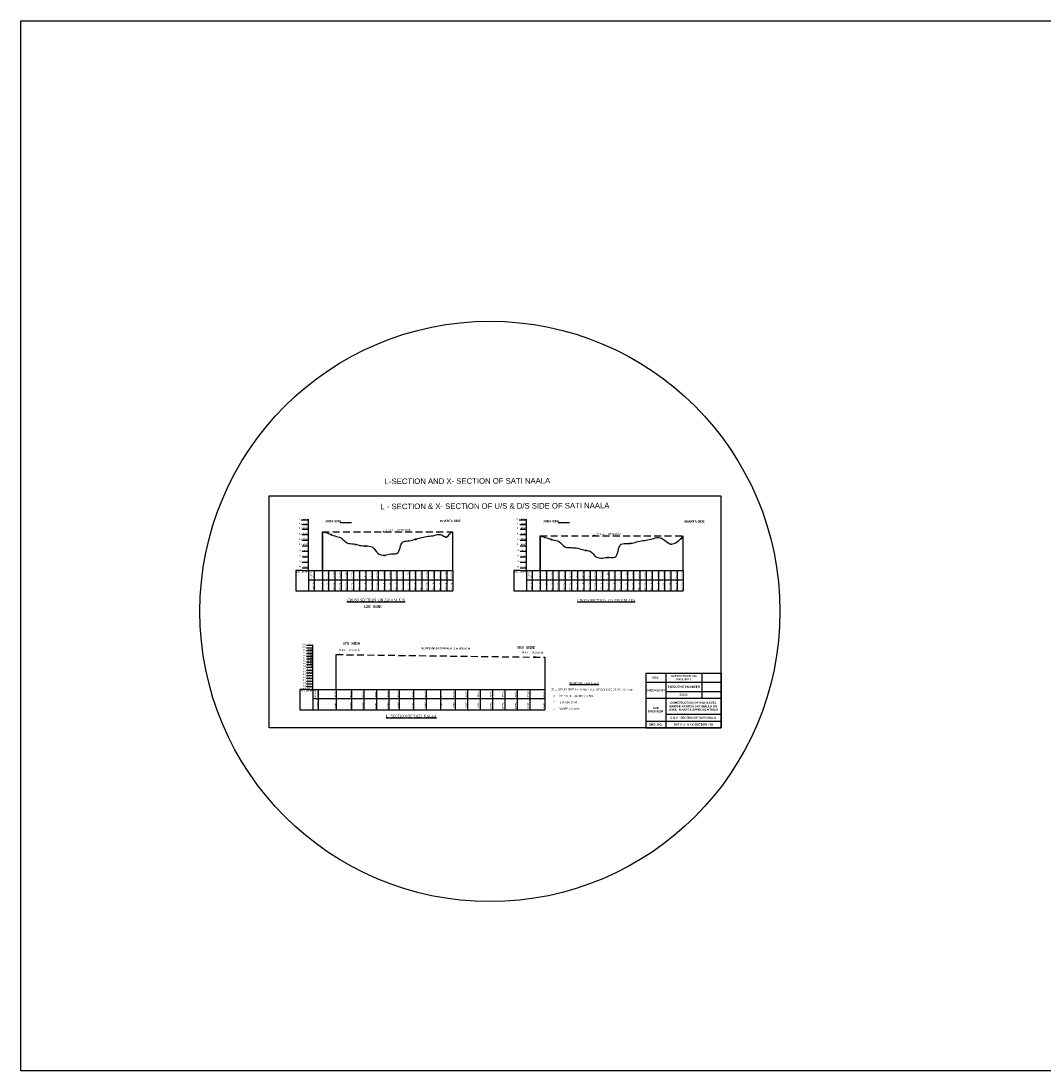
# Model space of a CAD drawing. Header units: millimetres. Extents: x -110772 to 10578, y 1312 to 153908.
# Tile 2 of 19: x -110772 to -107072, y 150109 to 153908. Entities that reach past the tile are written whole.
import ezdxf

# ---------------------------------------------------------------- set-up
doc = ezdxf.new("R2010")
doc.units = ezdxf.units.MM
doc.header["$MEASUREMENT"] = 0
doc.linetypes.add('DASHED', pattern=[0.75, 0.5, -0.25])
doc.styles.add('GOMTI', font='arial.ttf', dxfattribs={"height": 5})
doc.styles.get("Standard").update_dxf_attribs({"font": 'arial.ttf', "height": 2.5})

# ---------------------------------------------------------------- blocks, each defined once
blk = doc.blocks.new('*T18')
at = {"color": 0, "linetype": 'ByBlock', "lineweight": -2, "transparency": 16777216}
for p, q in [((0, 0), (272.5, 0)), ((0, 0), (0, -198.2)), ((72.9, 0), (72.9, -198.2)), ((202.9, 0), (202.9, -90.6)), ((272.5, 0), (272.5, -198.2)), ((0, -33.2), (272.5, -33.2)), ((72.9, -66), (272.5, -66)), ((0, -90.6), (272.5, -90.6)), ((72.9, -149), (272.5, -149)), ((0, -173.6), (272.5, -173.6)), ((0, -198.2), (272.5, -198.2))]:
    blk.add_line(p, q, dxfattribs=at)
at = {"color": 0, "transparency": 16777216, "char_height": 7.5, "attachment_point": 5, "style": 'GOMTI'}
for s, insert, width in [('{\\fArial|b1|i0|c0|p34;REV.}', (36.5, -16.6), 72.745), ('SUPERINTENDING ENGINEER', (137.9, -16.6), 129.777), ('{\\fArial|b1|i0|c0|p34;CHECKED BY}', (36.5, -61.9), 72.745), ('{\\fArial|b1|i0|c0|p34;EXECUTIVE ENGINEER}', (137.9, -49.6), 129.777), ('{\\fArial|b1|i0|c0|p34;S.D.O.}', (137.9, -78.3), 129.777), ('{\\fArial|b1|i0|c0|p34;CONSTRUCTION OF HIGH LEVEL BRIDGE ACROSS SATI NALLA ON JOBA - KHARTA APPROACH ROAD}', (172.7, -119.8), 199.382), ('{\\fArial|b1|i0|c0|p34;SUB ENGINEER}', (36.5, -132.1), 72.745), ('{\\fArial|b1|i0|c0|p34;DRG. NO.}', (36.5, -185.9), 72.745), ('{\\fArial|b1|i0|c0|p34;L & X - SECTION OF SATI NALLA }', (172.7, -161.3), 199.382), ('{\\fArial|b1|i0|c0|p34;SATI / J - K / X-SECTION / 03}', (172.7, -185.9), 199.382)]:
    blk.add_mtext(s, dxfattribs=dict(at, insert=insert, width=width))

msp = doc.modelspace()

# ---------------------------------------------------------------- linework, layer by layer
at = {"color": 7}
for p, q in [((-109731.15, 152101.58), (-109757.06, 152101.58)), ((-109731.15, 152069.37), (-109731.15, 152105.37)), ((-108942.17, 152101.58), (-108968.08, 152101.58)), ((-108942.17, 152069.37), (-108942.17, 152105.37)), ((-109731.15, 152079.37), (-109731.15, 152089.37)), ((-109731.15, 152069.37), (-109731.15, 152072.97)), ((-109731.15, 152059.37), (-109731.15, 152067.37)), ((-109616.63, 152093.07), (-109575.77, 152093.07)), ((-108942.17, 152079.37), (-108942.17, 152089.37)), ((-108942.17, 152069.37), (-108942.17, 152072.97)), ((-108942.17, 152059.37), (-108942.17, 152067.37)), ((-108827.65, 152093.07), (-108786.79, 152093.07)), ((-109320.88, 151845.71), (-109275.88, 151845.71)), ((-108531.9, 151845.71), (-108486.9, 151845.71))]:
    msp.add_line(p, q, dxfattribs=at)
for p, q in [((-109754.17, 152085.59), (-109731.15, 152085.59)), ((-109754.17, 152069.37), (-109731.15, 152069.37)), ((-108965.19, 152085.59), (-108942.17, 152085.59)), ((-108965.19, 152069.37), (-108942.17, 152069.37)), ((-109754.17, 152049.37), (-109731.15, 152049.37)), ((-109754.17, 152029.37), (-109731.15, 152029.37)), ((-109680.88, 152059.37), (-109680.88, 151845.71)), ((-109343.38, 152033.72), (-109343.38, 152031.8)), ((-108965.19, 152049.37), (-108942.17, 152049.37)), ((-108965.19, 152029.37), (-108942.17, 152029.37)), ((-108891.9, 152044.93), (-108891.9, 151845.71)), ((-109754.17, 152009.37), (-109731.15, 152009.37)), ((-109754.17, 151989.37), (-109731.15, 151989.37)), ((-108965.19, 152009.37), (-108942.17, 152009.37)), ((-108965.19, 151989.37), (-108942.17, 151989.37)), ((-109754.17, 151969.37), (-109731.15, 151969.37)), ((-109754.17, 151949.37), (-109731.15, 151949.37)), ((-108965.19, 151969.37), (-108942.17, 151969.37)), ((-108965.19, 151949.37), (-108942.17, 151949.37)), ((-109754.17, 151929.37), (-109731.15, 151929.37)), ((-109754.17, 151919.37), (-109731.15, 151919.37)), ((-109754.17, 151919.37), (-109731.15, 151919.37)), ((-109731.15, 151919.37), (-109208.38, 151919.37)), ((-109731.15, 151919.37), (-109731.15, 151845.71)), ((-109710.88, 151919.37), (-109710.88, 151845.71)), ((-109658.38, 151919.37), (-109658.38, 151845.71)), ((-109635.88, 151919.37), (-109635.88, 151845.71)), ((-109613.38, 151919.37), (-109613.38, 151845.71)), ((-109590.88, 151919.37), (-109590.88, 151845.71)), ((-109568.38, 151919.37), (-109568.38, 151845.71)), ((-109545.88, 151919.37), (-109545.88, 151845.71)), ((-109523.38, 151919.37), (-109523.38, 151845.71)), ((-109500.88, 151919.37), (-109500.88, 151845.71)), ((-109478.38, 151919.37), (-109478.38, 151845.71)), ((-109455.88, 151919.37), (-109455.88, 151845.71)), ((-109433.38, 151919.37), (-109433.38, 151845.71)), ((-109410.88, 151919.37), (-109410.88, 151845.71)), ((-109388.38, 151919.37), (-109388.38, 151845.71)), ((-109365.88, 151919.37), (-109365.88, 151845.71)), ((-109343.38, 151919.37), (-109343.38, 151845.71)), ((-109320.88, 151919.37), (-109320.88, 151845.71)), ((-109298.38, 151919.37), (-109298.38, 151845.71)), ((-109275.88, 151919.37), (-109275.88, 151845.71)), ((-109253.38, 151919.37), (-109253.38, 151845.71)), ((-109230.88, 151919.37), (-109230.88, 151845.71)), ((-109208.38, 151919.37), (-109208.38, 151845.71)), ((-108965.19, 151929.37), (-108942.17, 151929.37)), ((-108965.19, 151919.37), (-108942.17, 151919.37)), ((-108965.19, 151919.37), (-108942.17, 151919.37)), ((-108942.17, 151919.37), (-108374.4, 151919.37)), ((-108942.17, 151919.37), (-108942.17, 151845.71)), ((-108921.9, 151919.37), (-108921.9, 151845.71)), ((-108869.4, 151919.37), (-108869.4, 151845.71)), ((-108846.9, 151919.37), (-108846.9, 151845.71)), ((-108824.4, 151919.37), (-108824.4, 151845.71)), ((-108801.9, 151919.37), (-108801.9, 151845.71)), ((-108779.4, 151919.37), (-108779.4, 151845.71)), ((-108756.9, 151919.37), (-108756.9, 151845.71)), ((-108734.4, 151919.37), (-108734.4, 151845.71)), ((-108711.9, 151919.37), (-108711.9, 151845.71)), ((-108689.4, 151919.37), (-108689.4, 151845.71)), ((-108666.9, 151919.37), (-108666.9, 151845.71)), ((-108644.4, 151919.37), (-108644.4, 151845.71)), ((-108621.9, 151919.37), (-108621.9, 151845.71)), ((-108599.4, 151919.37), (-108599.4, 151845.71)), ((-108576.9, 151919.37), (-108576.9, 151845.71)), ((-108554.4, 151919.37), (-108554.4, 151845.71)), ((-108531.9, 151919.37), (-108531.9, 151845.71)), ((-108509.4, 151919.37), (-108509.4, 151845.71)), ((-108486.9, 151919.37), (-108486.9, 151845.71)), ((-108464.4, 151919.37), (-108464.4, 151845.71)), ((-108441.9, 151919.37), (-108441.9, 151845.71)), ((-108419.4, 151919.37), (-108419.4, 151845.71)), ((-108396.9, 151919.37), (-108396.9, 151845.71)), ((-108374.4, 151919.37), (-108374.4, 151845.71)), ((-109731.15, 151885.92), (-109208.19, 151885.92)), ((-108942.17, 151885.92), (-108374.4, 151885.92)), ((-109777.35, 151845.71), (-109208.19, 151845.71)), ((-108988.37, 151845.71), (-108374.4, 151845.71)), ((-109738.75, 151649.61), (-109715.73, 151649.61)), ((-109738.75, 151639.61), (-109715.73, 151639.61)), ((-109738.75, 151629.61), (-109715.73, 151629.61)), ((-109738.75, 151619.61), (-109715.73, 151619.61)), ((-109738.75, 151609.61), (-109715.73, 151609.61)), ((-108875.26, 151605.78), (-108875.26, 151415.94)), ((-109738.75, 151599.61), (-109715.73, 151599.61)), ((-109738.75, 151589.61), (-109715.73, 151589.61)), ((-109738.75, 151579.61), (-109715.73, 151579.61)), ((-109738.75, 151569.61), (-109715.73, 151569.61)), ((-109738.75, 151559.61), (-109715.73, 151559.61)), ((-109738.75, 151549.61), (-109715.73, 151549.61)), ((-109738.75, 151539.61), (-109715.73, 151539.61)), ((-109738.75, 151529.61), (-109715.73, 151529.61)), ((-109738.75, 151519.61), (-109715.73, 151519.61)), ((-109738.75, 151509.61), (-109715.73, 151509.61)), ((-109738.75, 151499.61), (-109715.73, 151499.61)), ((-109738.75, 151489.61), (-109715.73, 151489.61)), ((-109738.75, 151489.61), (-109715.73, 151489.61)), ((-109715.73, 151489.61), (-109155.26, 151489.61)), ((-109715.73, 151489.61), (-109715.73, 151415.94)), ((-109715.73, 151456.15), (-109155.26, 151456.15)), ((-109695.46, 151489.61), (-109695.46, 151415.94)), ((-109630.46, 151489.61), (-109630.46, 151415.94)), ((-109575.46, 151489.61), (-109575.46, 151415.94)), ((-109530.46, 151489.61), (-109530.46, 151415.94)), ((-109485.46, 151489.61), (-109485.46, 151415.94)), ((-109440.46, 151489.61), (-109440.46, 151415.94)), ((-109402.48, 151489.61), (-109402.48, 151415.94)), ((-109350.46, 151489.61), (-109350.46, 151415.94)), ((-109305.46, 151489.61), (-109305.46, 151415.94)), ((-109253.78, 151489.61), (-109253.78, 151415.94)), ((-109200.28, 151489.61), (-109200.28, 151415.94)), ((-109155.26, 151489.61), (-108875.26, 151489.61)), ((-109155.26, 151489.61), (-109155.26, 151415.94)), ((-109155.26, 151456.15), (-108875.26, 151456.15)), ((-109110.26, 151489.61), (-109110.26, 151415.94)), ((-109065.26, 151489.61), (-109065.26, 151415.94)), ((-109020.26, 151489.61), (-109020.26, 151415.94)), ((-108975.26, 151489.61), (-108975.26, 151415.94)), ((-108930.26, 151489.61), (-108930.26, 151415.94)), ((-109761.93, 151415.94), (-109155.26, 151415.94)), ((-109155.26, 151415.94), (-108875.26, 151415.94))]:
    msp.add_line(p, q)
at = {"color": 0}
for p, q in [((-109731.15, 151919.37), (-109731.15, 152079.37)), ((-108942.17, 151919.37), (-108942.17, 152079.37)), ((-109680.88, 151919.37), (-109680.88, 152059.37)), ((-108891.9, 151919.37), (-108891.9, 152044.93)), ((-109754.17, 151919.37), (-109777.35, 151919.37)), ((-109777.35, 151919.37), (-109777.35, 151845.71)), ((-108965.19, 151919.37), (-108988.37, 151919.37)), ((-108988.37, 151919.37), (-108988.37, 151845.71)), ((-109715.73, 151489.61), (-109715.73, 151649.61)), ((-109630.46, 151489.61), (-109630.46, 151615.49)), ((-109738.75, 151489.61), (-109761.93, 151489.61)), ((-109761.93, 151489.61), (-109761.93, 151415.94))]:
    msp.add_line(p, q, dxfattribs=at)
at = {"color": 7, "linetype": 'DASHED', "ltscale": 50}
for p, q in [((-109680.88, 152059.37), (-109208.38, 152059.37)), ((-108891.9, 152044.93), (-108374.4, 152044.93)), ((-109630.46, 151615.49), (-108875.26, 151605.78))]:
    msp.add_line(p, q, dxfattribs=at)
at = {"color": 241, "true_color": 0xf7abae}
for p, q in [((-109208.38, 151919.37), (-109208.38, 152059.37)), ((-108374.4, 151919.37), (-108374.4, 152044.93)), ((-109523.38, 152006.96), (-109523.38, 152008.69)), ((-109455.88, 151972.99), (-109455.88, 151974.93))]:
    msp.add_line(p, q, dxfattribs=at)
msp.add_lwpolyline([(-110771.71, 153907.56), (-103332.94, 153907.56), (-103332.94, 150108.92), (-110771.71, 150108.92)], close=True, dxfattribs=at)
at = {"color": 7}
msp.add_lwpolyline([(-108237.94, 151350.11), (-109873.05, 151350.11), (-109873.05, 152189.6), (-108237.94, 152189.6)], close=True, dxfattribs=at)
for points in [[(-109682.14, 152093.07, 0, 1.5, 0), (-109679.14, 152093.07, 0, 0, 0), (-109616.63, 152093.07, 0, 0, 0)], [(-109158.5, 152092.63, 0, 1.5, 0), (-109161.5, 152092.63, 0, 0, 0), (-109257.16, 152092.63, 0, 0, 0)], [(-108893.16, 152093.07, 0, 1.5, 0), (-108890.16, 152093.07, 0, 0, 0), (-108827.65, 152093.07, 0, 0, 0)], [(-108275.69, 152090.34, 0, 1.5, 0), (-108278.69, 152090.34, 0, 0, 0), (-108374.36, 152090.34, 0, 0, 0)], [(-109541.7, 151640.13, 0, 1.5, 0), (-109544.7, 151640.26, 0, 0, 0), (-109620.11, 151643.65, 0, 0, 0)], [(-108908.18, 151630.3, 0, 1.5, 0), (-108911.18, 151630.3, 0, 0, 0), (-108980.25, 151630.48, 0, 0, 0)]]:
    msp.add_lwpolyline(points, format="xyseb")
for points in [[(-109459.59, 152059.32), (-109460.53, 152060.99), (-109458.43, 152060.99), (-109459.59, 152059.32)], [(-108695.99, 152045.21), (-108696.93, 152046.87), (-108694.83, 152046.87), (-108695.99, 152045.21)], [(-109618.6, 151615.34), (-109619.54, 151617.01), (-109617.44, 151617.01), (-109618.6, 151615.34)], [(-108912.38, 151606.26), (-108913.31, 151607.93), (-108911.22, 151607.93), (-108912.38, 151606.26)]]:
    msp.add_lwpolyline(points)
for points in [[(-109648.61, 152047.48), (-109650.37, 152050.06), (-109653.17, 152048.84)], [(-109647.74, 152047.22), (-109649.46, 152049.78), (-109652.24, 152048.56)], [(-109646.94, 152046.98), (-109648.65, 152049.53), (-109651.42, 152048.32)], [(-109646.18, 152046.76), (-109647.88, 152049.29), (-109650.64, 152048.09)], [(-109342.35, 152030.91), (-109344.71, 152032.94), (-109347.1, 152031.04)], [(-109341.44, 152030.88), (-109343.76, 152032.91), (-109346.13, 152031.01)], [(-109340.6, 152030.86), (-109342.91, 152032.88), (-109345.27, 152030.99)], [(-109339.81, 152030.84), (-109342.11, 152032.85), (-109344.46, 152030.97)], [(-108851.92, 152030.23), (-108853.68, 152032.8), (-108856.48, 152031.58)], [(-108851.05, 152029.97), (-108852.77, 152032.52), (-108855.55, 152031.31)], [(-108850.24, 152029.73), (-108851.95, 152032.27), (-108854.73, 152031.06)], [(-108849.48, 152029.5), (-108851.19, 152032.04), (-108853.95, 152030.83)], [(-108566.99, 152015.58), (-108569.36, 152017.61), (-108571.74, 152015.71)], [(-108566.08, 152015.55), (-108568.4, 152017.58), (-108570.78, 152015.68)], [(-108565.24, 152015.53), (-108567.55, 152017.54), (-108569.92, 152015.66)], [(-108564.45, 152015.51), (-108566.75, 152017.52), (-108569.11, 152015.63)], [(-109455.44, 151972.61), (-109457.81, 151974.64), (-109460.19, 151972.74)], [(-109455.32, 151972.73), (-109457.69, 151974.76), (-109460.07, 151972.86)], [(-109454.53, 151972.58), (-109456.85, 151974.61), (-109459.23, 151972.71)], [(-109454.41, 151972.7), (-109456.73, 151974.73), (-109459.11, 151972.83)], [(-109453.69, 151972.56), (-109456, 151974.57), (-109458.37, 151972.69)], [(-109453.57, 151972.68), (-109455.88, 151974.7), (-109458.25, 151972.81)], [(-109452.9, 151972.54), (-109455.2, 151974.55), (-109457.56, 151972.66)], [(-109452.78, 151972.66), (-109455.08, 151974.67), (-109457.44, 151972.79)], [(-108645.34, 151965.32), (-108647.7, 151967.36), (-108650.09, 151965.45)], [(-108645.22, 151965.44), (-108647.58, 151967.48), (-108649.97, 151965.57)], [(-108644.43, 151965.3), (-108646.75, 151967.32), (-108649.12, 151965.43)], [(-108644.31, 151965.42), (-108646.63, 151967.44), (-108649, 151965.55)], [(-108643.59, 151965.27), (-108645.9, 151967.29), (-108648.26, 151965.4)], [(-108643.47, 151965.4), (-108645.78, 151967.41), (-108648.14, 151965.52)], [(-108642.8, 151965.25), (-108645.1, 151967.26), (-108647.45, 151965.38)], [(-108642.67, 151965.37), (-108644.97, 151967.38), (-108647.33, 151965.5)]]:
    msp.add_lwpolyline(points, dxfattribs=at)
at = {"color": 0}
for points in [[(-109231.66, 152039.41), (-109234.03, 152041.44), (-109236.41, 152039.54)], [(-109230.75, 152039.38), (-109233.07, 152041.41), (-109235.45, 152039.51)], [(-109229.91, 152039.36), (-109232.22, 152041.38), (-109234.59, 152039.49)], [(-109229.12, 152039.34), (-109231.42, 152041.35), (-109233.78, 152039.47)], [(-108380.97, 152033.52), (-108383.9, 152034.58), (-108385.46, 152031.96)], [(-108380.11, 152033.82), (-108382.99, 152034.89), (-108384.54, 152032.27)], [(-108379.31, 152034.09), (-108382.19, 152035.16), (-108383.73, 152032.56)], [(-108378.57, 152034.36), (-108381.43, 152035.42), (-108382.97, 152032.82)], [(-109560.2, 152012.17), (-109562.56, 152014.21), (-109564.95, 152012.31)], [(-109559.29, 152012.15), (-109561.61, 152014.17), (-109563.98, 152012.28)], [(-109558.45, 152012.13), (-109560.76, 152014.14), (-109563.12, 152012.26)], [(-109557.65, 152012.11), (-109559.96, 152014.11), (-109562.31, 152012.23)], [(-109522.32, 152006.57), (-109525.25, 152007.64), (-109526.81, 152005.01)], [(-109521.46, 152006.87), (-109524.35, 152007.94), (-109525.89, 152005.33)], [(-109520.67, 152007.15), (-109523.54, 152008.22), (-109525.08, 152005.61)], [(-109519.92, 152007.41), (-109522.78, 152008.47), (-109524.32, 152005.88)], [(-108726.02, 151990.89), (-108728.39, 151992.93), (-108730.77, 151991.02)], [(-108725.11, 151990.87), (-108727.43, 151992.89), (-108729.8, 151991)], [(-108724.27, 151990.84), (-108726.58, 151992.86), (-108728.95, 151990.97)], [(-108723.48, 151990.82), (-108725.78, 151992.83), (-108728.14, 151990.95)], [(-108418.39, 152013.14), (-108420.75, 152015.17), (-108423.14, 152013.27)], [(-108417.48, 152013.11), (-108419.8, 152015.14), (-108422.17, 152013.24)], [(-108416.64, 152013.09), (-108418.95, 152015.1), (-108421.31, 152013.22)], [(-108415.84, 152013.07), (-108418.14, 152015.08), (-108420.5, 152013.19)]]:
    msp.add_lwpolyline(points, dxfattribs=at)
at = {"color": 241, "true_color": 0xf7abae}
msp.add_circle((-109074.32, 151771.61), 1049.8, dxfattribs=at)
msp.add_open_spline([(-109680.88, 152059.37), (-109673.25, 152057.88), (-109657.61, 152054.82), (-109636.84, 152043.01), (-109609.85, 152040.93), (-109594.76, 152015.66), (-109567.7, 152017.77), (-109546.25, 152009.29), (-109523.69, 152008.7), (-109495.25, 152007.95), (-109483.87, 151979.14), (-109455.32, 151972.33), (-109434.55, 151981.81), (-109397.83, 151974.36), (-109401.33, 152029.44), (-109364.54, 152024.61), (-109343.87, 152034.57), (-109320.96, 152039.21), (-109298.45, 152043.66), (-109275.89, 152045.46), (-109253.17, 152054.38), (-109227.54, 152031.06), (-109217.87, 152059.18), (-109208.38, 152059.37)], degree=3, knots=[0, 0, 0, 0, 23.1953969, 47.4797203, 70.9741344, 100.0172259, 122.7773076, 145.9331214, 168.5113542, 191.3639082, 224.0020555, 247.3189525, 270.2476565, 292.8266391, 340.6573427, 363.4115632, 386.9411536, 410.1015948, 432.9579214, 455.7141274, 478.3804168, 502.1512263, 530.7591885, 530.7591885, 530.7591885, 530.7591885], dxfattribs=at)
msp.add_spline([(-108891.9, 152044.93), (-108869.4, 152037.77), (-108846.9, 152031.12), (-108824.4, 152023.92), (-108801.9, 152005.13), (-108779.4, 152002.29), (-108756.9, 152000.33), (-108734.4, 151994.32), (-108711.9, 151989.05), (-108689.4, 151969.37), (-108666.9, 151964.55), (-108644.4, 151967.6), (-108621.9, 151967.6), (-108599.4, 152014.52), (-108576.9, 152017.5), (-108554.4, 152020.15), (-108531.9, 152025.56), (-108509.4, 152029.37), (-108486.9, 152034.08), (-108464.4, 152039.21), (-108441.9, 152029.37), (-108419.4, 152015.31), (-108396.9, 152023.38), (-108374.4, 152044.93)], degree=3, dxfattribs=at)

# ---------------------------------------------------------------- block references
msp.add_blockref('*T18', (-108510.43, 151548.28))

# ---------------------------------------------------------------- texts
at = {"attachment_point": 1, "style": 'GOMTI'}
for s, width, gutter_width, insert, char_height, rotation in [('  L-SECTION AND X- SECTION OF SATI NAALA', 1004.6246, 12.5, (-109470.82, 152251.97), 20, 0.25015), ('L - SECTION & X- SECTION OF U/S & D/S SIDE OF SATI NAALA', 914.9767, 12.5, (-109470.82, 152161.23), 20, 0.25015), ('{\\fArial|b1|i0|c0|p34;JOBA SIDE}', 111.1156, 12.5, (-109671.45, 152101.99), 7.78, 0.25015), ('{\\fArial|b1|i0|c0|p34;KHARTA SIDE}', 103.1976, 12.5, (-109254.27, 152102.84), 7.78, 0.25015), ('{\\fArial|b1|i0|c0|p34;JOBA SIDE}', 111.1156, 12.5, (-108882.47, 152101.99), 7.78, 0.25015), ('{\\fArial|b1|i0|c0|p34;KHARTA SIDE}', 103.1976, 12.5, (-108371.46, 152100.55), 7.78, 0.25015), ('{\\fArial|b1|i0|c0|p34;U/S  SIDE}', 81.1417, 12.5, (-109529.45, 151793.75), 10, 0.25015), ('{\\fArial|b1|i0|c0|p34;U/S  SIDE}', 87.3796, 12.5, (-109607.37, 151661.41), 10, 359.61994), ('{\\fArial|b1|i0|c0|p34;SLOPE OF SATI NAALA  1 in 666.53 M.}', 183.0148, 12.5, (-109322.69, 151642.04), 7, 359.61994), ('{\\fArial|b1|i0|c0|p34;D/S  SIDE}', 87.3796, 12.5, (-108974.92, 151646.52), 10, 359.61994), ('\\pxi-3,l5,t5,7;H.F.L.^I97.500 M.', 127.0877, 10, (-109634.2, 151635.39), 7, 359.61994), ('\\pxi-3,l5,t5,7;H.F.L.^I96.920 M.', 122.3212, 10, (-108971.68, 151626.7), 7, 359.61994), ('                        {\\LSLOPE OF NAALA BED \\P}\\P(R,L, OF U/S SIDE AT 250 M. -  R.L. OF D/S SIDE AT 250 M.) / 500\\P\\P\\pxi-3,l4,t4;=^I(93.220 M. - 92.480 M.)/ 500\\P\\pi0,l0,tz;\\P\\pi-3,l4,t4;=^I 1 IN 666.67 M.\\P\\pi0,l0,tz;\\P\\pi-3,l4,t4;=^ISLOPE = 0.0015', 301.6087, 10, (-108851.79, 151516.59), 7, 359.61994)]:
    msp.add_mtext_dynamic_manual_height_columns(s, width=width, gutter_width=gutter_width, heights=[0], dxfattribs=dict(at, insert=insert, char_height=char_height, rotation=rotation))
for s, width, insert, char_height in [('\\pxi-3,l4,qc,t4;R.L.^I100.00', 48.6312, (-109776.08, 152106.99), 5), ('\\pxi-3,l4,qc,t4;R.L.^I100.00', 48.6312, (-108987.1, 152106.99), 5), ('\\pxi-3,l4,qc,t4;R.L.^I99.00', 48.6312, (-109776.45, 152091.8), 5), ('\\pxi-3,l4,qc,t4;R.L.^I98.00', 48.6312, (-109776.45, 152075.59), 5), ('\\pxi-3,l5,t5,7;H.F.L.^I97.500 M.', 123.4977, (-109465.83, 152069.92), 8), ('\\pxi-3,l4,qc,t4;R.L.^I99.00', 48.6312, (-108987.47, 152091.8), 5), ('\\pxi-3,l4,qc,t4;R.L.^I98.00', 48.6312, (-108987.47, 152075.59), 5), ('\\pxi-3,l4,qc,t4;R.L.^I97.00', 48.6312, (-109776.45, 152055.83), 5), ('\\pxi-3,l4,qc,t4;R.L.^I96.00', 48.6312, (-109776.45, 152036.36), 5), ('\\pxi-3,l4,qc,t4;R.L.^I97.00', 48.6312, (-108987.47, 152055.83), 5), ('\\pxi-3,l4,qc,t4;R.L.^I96.00', 48.6312, (-108987.47, 152036.36), 5), ('\\pxi-3,l5,t5,7;H.F.L.^I96.920 M.', 123.4977, (-108702.22, 152055.8), 8), ('\\pxi-3,l4,qc,t4;R.L.^I94.00', 37.1886, (-109771.45, 151995.47), 5), ('\\pxi-3,l4,qc,t4;R.L.^I95.00', 48.6312, (-109776.45, 152016.53), 5), ('\\pxi-3,l4,qc,t4;R.L.^I94.00', 37.1886, (-108982.46, 151995.47), 5), ('\\pxi-3,l4,qc,t4;R.L.^I95.00', 48.6312, (-108987.47, 152016.53), 5), ('\\pxi-3,l4,qc,t4;R.L.^I93.00', 37.1886, (-109771.45, 151975.83), 5), ('\\pxi-3,l4,qc,t4;R.L.^I92.00', 37.1886, (-109771.45, 151955.48), 5), ('\\pxi-3,l4,qc,t4;R.L.^I93.00', 37.1886, (-108982.46, 151975.83), 5), ('\\pxi-3,l4,qc,t4;R.L.^I92.00', 37.1886, (-108982.46, 151955.48), 5), ('DATUM LINE', 60.5131, (-109774.04, 151916.76), 5), ('\\pxi-3,l4,qc,t4;R.L.^I91.00', 37.1886, (-109771.45, 151935.48), 5), ('DATUM LINE', 60.5131, (-108985.06, 151916.76), 5), ('\\pxi-3,l4,qc,t4;R.L.^I91.00', 37.1886, (-108982.46, 151935.48), 5), ('\\pxi-3,l4,qc,t4;R.L.^I101.00', 48.6312, (-109761.03, 151655.3), 5), ('\\pxi-3,l4,qc,t4;R.L.^I100.00', 48.6312, (-109761.03, 151645.82), 5), ('\\pxi-3,l4,qc,t4;R.L.^I99.00', 48.6312, (-109761.03, 151636), 5), ('\\pxi-3,l4,qc,t4;R.L.^I98.00', 48.6312, (-109761.03, 151626.07), 5), ('\\pxi-3,l4,qc,t4;R.L.^I97.00', 48.6312, (-109761.03, 151615.49), 5), ('\\pxi-3,l4,qc,t4;R.L.^I96.00', 48.6312, (-109761.03, 151606.59), 5), ('\\pxi-3,l4,qc,t4;R.L.^I92.00', 37.1886, (-109756.03, 151565.7), 5), ('\\pxi-3,l4,qc,t4;R.L.^I93.00', 37.9037, (-109756.03, 151576.06), 5), ('\\pxi-3,l4,qc,t4;R.L.^I95.00', 48.6312, (-109761.03, 151596.59), 5), ('\\pxi-3,l4,qc,t4;R.L.^I94.00', 48.6312, (-109761.03, 151586.77), 5), ('\\pxi-3,l4,qc,t4;R.L.^I91.00', 37.1886, (-109756.03, 151556.06), 5), ('\\pxi-3,l4,qc,t4;R.L.^I90.00', 37.1886, (-109756.03, 151546.06), 5), ('\\pxi-3,l4,qc,t4;R.L.^I89.00', 37.1886, (-109756.03, 151535.71), 5), ('\\pxi-3,l4,qc,t4;R.L.^I88.00', 37.1886, (-109756.03, 151525.71), 5), ('\\pxi-3,l4,qc,t4;R.L.^I87.00', 37.1886, (-109756.03, 151515.36), 5), ('\\pxi-3,l4,qc,t4;R.L.^I86.00', 37.1886, (-109756.03, 151505.72), 5), ('\\pxi-3,l4,qc,t4;R.L.^I85.00', 37.1886, (-109756.03, 151496.07), 5), ('DATUM LINE', 60.5131, (-109758.47, 151485.84), 5)]:
    msp.add_mtext_dynamic_manual_height_columns(s, width=width, gutter_width=10, heights=[0], dxfattribs=dict(at, insert=insert, char_height=char_height))
at = {"char_height": 5, "attachment_point": 6, "rotation": 90, "style": 'GOMTI'}
for s, insert, width in [('{\\fTimes New Roman|b0|i0|c0|p18;GROUND LEVEL.\\P}', (-109717.67, 151918.22), 33.3333), ('97.500', (-109683.5, 151912.83), 33.3333), ('97.250', (-109661.5, 151912.83), 33.3333), ('96.800', (-109638.5, 151912.83), 33.3333), ('96.370', (-109616.51, 151912.83), 33.3333), ('95.425', (-109593.5, 151912.83), 33.3333), ('95.200', (-109572.02, 151912.83), 33.3333), ('95.100', (-109548.5, 151912.83), 33.3333), ('94.900', (-109526.9, 151912.83), 33.3333), ('94.760', (-109503.5, 151912.83), 40.0911), ('93.620', (-109481.44, 151912.83), 40.0911), ('93.450', (-109437.09, 151912.83), 40.0911), ('93.550', (-109414.59, 151912.83), 40.0911), ('95.890', (-109369.53, 151912.83), 40.0911), ('96.200', (-109346.4, 151912.83), 40.0911), ('96.450', (-109323.78, 151912.83), 40.0911), ('96.555', (-109301.81, 151912.83), 40.0911), ('96.880', (-109279.54, 151912.83), 40.0911), ('97.000', (-109256.34, 151912.83), 40.0911), ('96.680', (-109233.85, 151912.83), 40.0911), ('97.500', (-109212.41, 151912.83), 40.0911), ('{\\fTimes New Roman|b0|i0|c0|p18;GROUND LEVEL.\\P}', (-108928.69, 151918.22), 33.3333), ('96.920', (-108894.52, 151912.83), 33.3333), ('96.620', (-108872.52, 151912.83), 33.3333), ('96.230', (-108849.52, 151912.83), 33.3333), ('95.710', (-108827.53, 151912.83), 33.3333), ('94.810', (-108804.52, 151912.83), 33.3333), ('94.710', (-108783.04, 151912.83), 33.3333), ('94.500', (-108759.52, 151912.83), 33.3333), ('94.350', (-108737.92, 151912.83), 33.3333), ('94.230', (-108714.52, 151912.83), 40.0911), ('93.000', (-108692.46, 151912.83), 40.0911), ('92.890', (-108648.11, 151912.83), 40.0911), ('92.900', (-108625.6, 151912.83), 40.0911), ('95.350', (-108580.55, 151912.83), 40.0911), ('95.450', (-108557.42, 151912.83), 40.0911), ('95.910', (-108534.79, 151912.83), 40.0911), ('96.070', (-108512.83, 151912.83), 40.0911), ('96.360', (-108490.56, 151912.83), 40.0911), ('96.550', (-108467.36, 151912.83), 40.0911), ('96.000', (-108444.87, 151912.83), 40.0911), ('95.120', (-108423.43, 151912.83), 40.0911), ('95.870', (-108400.06, 151912.83), 40.0911), ('96.920', (-108377.67, 151912.83), 40.0911), ('{\\fTimes New Roman|b0|i0|c0|p18;CHAINAGE}', (-109713.5, 151884.92), 40.0911), ('75.000', (-109683.5, 151874.29), 40.0911), ('90.000', (-109661.5, 151874.29), 40.0911), ('105.000', (-109638.5, 151874.29), 40.0911), ('120.000', (-109616.51, 151874.29), 40.0911), ('135.000', (-109593.5, 151874.29), 40.0911), ('150.000', (-109572.02, 151874.29), 40.0911), ('165.000', (-109548.5, 151874.29), 40.0911), ('180.000', (-109526.9, 151874.29), 40.0911), ('195.000', (-109503.5, 151874.29), 40.0911), ('215.000', (-109481.44, 151874.29), 40.0911), ('255.000', (-109437.09, 151874.29), 40.0911), ('275.000', (-109414.59, 151874.29), 40.0911), ('315.000', (-109369.53, 151874.29), 40.0911), ('330.000', (-109346.4, 151874.29), 40.0911), ('345.000', (-109323.78, 151874.29), 40.0911), ('360.000', (-109301.81, 151874.29), 40.0911), ('375.000', (-109279.54, 151874.29), 40.0911), ('390.000', (-109256.34, 151874.29), 40.0911), ('405.000', (-109233.85, 151874.29), 40.0911), ('420.000', (-109212.41, 151874.29), 40.0911), ('{\\fTimes New Roman|b0|i0|c0|p18;CHAINAGE}', (-108924.52, 151884.92), 40.0911), ('75.000', (-108894.52, 151874.29), 40.0911), ('90.000', (-108872.52, 151874.29), 40.0911), ('105.000', (-108849.52, 151874.29), 40.0911), ('120.000', (-108827.53, 151874.29), 40.0911), ('135.000', (-108804.52, 151874.29), 40.0911), ('150.000', (-108783.04, 151874.29), 40.0911), ('165.000', (-108759.52, 151874.29), 40.0911), ('180.000', (-108737.92, 151874.29), 40.0911), ('195.000', (-108714.52, 151874.29), 40.0911), ('215.000', (-108692.46, 151874.29), 40.0911), ('255.000', (-108648.11, 151874.29), 40.0911), ('275.000', (-108625.6, 151874.29), 40.0911), ('315.000', (-108580.55, 151874.29), 40.0911), ('330.000', (-108557.42, 151874.29), 40.0911), ('345.000', (-108534.79, 151874.29), 40.0911), ('360.000', (-108512.83, 151874.29), 40.0911), ('375.000', (-108490.56, 151874.29), 40.0911), ('390.000', (-108467.36, 151874.29), 40.0911), ('405.000', (-108444.87, 151874.29), 40.0911), ('420.000', (-108423.43, 151874.29), 40.0911), ('435.000', (-108400.06, 151874.29), 40.0911), ('440.000', (-108377.67, 151874.29), 40.0911), ('{\\fTimes New Roman|b0|i0|c0|p18;GROUND LEVEL.\\P}', (-109702.25, 151488.45), 33.3333), ('{\\fTimes New Roman|b0|i0|c0|p18;CHAINAGE}', (-109698.08, 151455.16), 40.0911), ('93.220', (-109633.87, 151483.07), 33.3333), ('93.175', (-109578.08, 151483.07), 33.3333), ('93.130', (-109533.08, 151483.07), 33.3333), ('93.080', (-109488.08, 151483.07), 33.3333), ('92.950', (-109443.08, 151483.07), 33.3333), ('92.890', (-109405.46, 151483.07), 33.3333), ('92.850', (-109353.02, 151483.07), 33.3333), ('92.780', (-109308.02, 151483.07), 33.3333), ('92.720', (-109249.91, 151483.07), 33.3333), ('92.690', (-109205.42, 151483.07), 33.3333), ('92.655', (-109160.7, 151483.07), 33.3333), ('92.610', (-109116.43, 151483.07), 33.3333), ('92.595', (-109071.94, 151483.07), 33.3333), ('94.570', (-109028.37, 151483.07), 33.3333), ('92.560', (-108981.55, 151483.07), 33.3333), ('92.535', (-108936.11, 151483.07), 33.3333), ('250.000', (-109633.87, 151444.53), 40.0911), ('210.000', (-109578.08, 151444.53), 40.0911), ('180.000', (-109533.08, 151444.53), 40.0911), ('150.000', (-109488.08, 151444.53), 40.0911), ('120.000', (-109443.08, 151444.53), 40.0911), ('90.000', (-109405.46, 151444.53), 40.0911), ('60.000', (-109353.02, 151444.53), 40.0911), ('30.000', (-109308.02, 151444.53), 40.0911), ('0.000', (-109249.91, 151444.53), 33.3333), ('30.000', (-109205.42, 151444.53), 33.3333), ('60.000', (-109160.7, 151444.53), 33.3333), ('90.000', (-109116.43, 151444.53), 33.3333), ('120.000', (-109071.94, 151444.53), 33.3333), ('150.000', (-109028.37, 151444.53), 33.3333), ('180.000', (-108981.55, 151444.53), 33.3333), ('210.000', (-108936.11, 151444.53), 33.3333), ('250.000', (-108878.59, 151444.53), 33.3333)]:
    msp.add_mtext(s, dxfattribs=dict(at, insert=insert, width=width))
at = {"color": 3, "char_height": 5, "attachment_point": 6, "rotation": 90, "style": 'GOMTI'}
for s, insert, width in [('93.220', (-109459.38, 151912.83), 40.0911), ('92.700', (-108670.39, 151912.83), 40.0911), ('235.000', (-109459.38, 151874.29), 40.0911), ('235.000', (-108670.39, 151874.29), 40.0911), ('92.480', (-108878.59, 151483.07), 33.3333)]:
    msp.add_mtext(s, dxfattribs=dict(at, insert=insert, width=width))
at = {"color": 1, "char_height": 5, "width": 40.0911, "attachment_point": 6, "rotation": 90, "style": 'GOMTI'}
for s, insert in [('95.720', (-109391.41, 151912.83)), ('95.200', (-108602.43, 151912.83)), ('295.000', (-109391.41, 151874.29)), ('295.000', (-108602.43, 151874.29))]:
    msp.add_mtext(s, dxfattribs=dict(at, insert=insert))
at = {"char_height": 9, "width": 313.0025, "attachment_point": 2}
for s, insert in [('{\\fTimes New Roman|b0|i0|c0|p18;\\LCROSS SECTION  ON 250.0 M. U/S}', (-109486.72, 151817.27)), ('{\\fTimes New Roman|b0|i0|c0|p18;\\LCROSS SECTION  ON 250.0 M. D/S}', (-108653.6, 151816.45)), ('{\\fTimes New Roman|b0|i0|c0|p18;\\LL- SECTION OF SATI  NALLA}', (-109358.89, 151397.92))]:
    msp.add_mtext(s, dxfattribs=dict(at, insert=insert))

doc.saveas('drawing.dxf')
